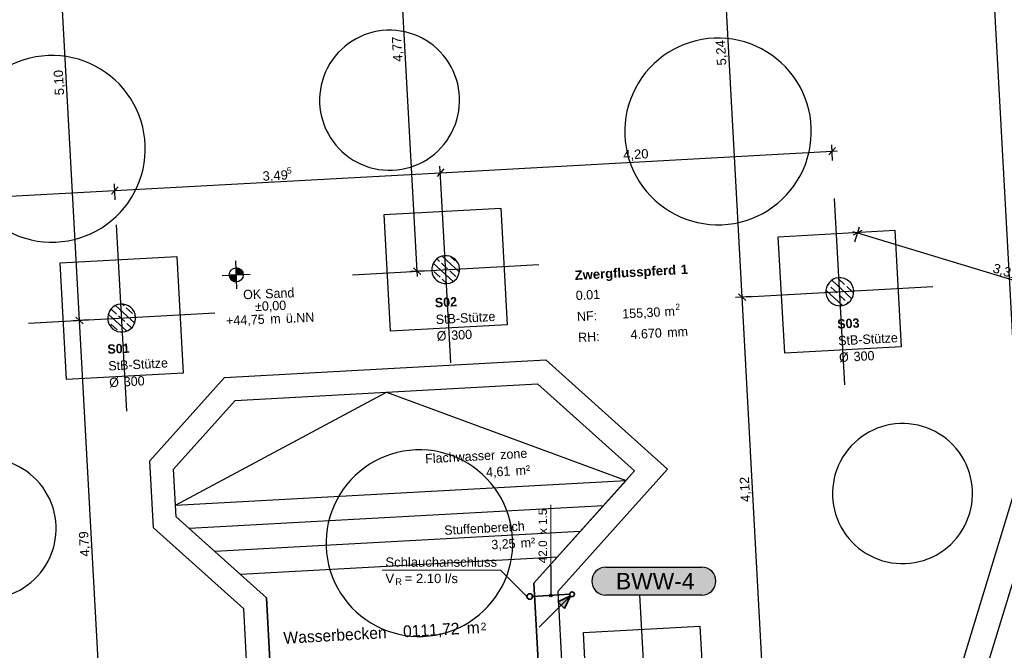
# Model space of a CAD drawing. Extents: x -181 to 1388, y 138 to 979.
# Tile 39 of 82: x 355 to 566, y 609 to 744. Entities that reach past the tile are written whole.
import ezdxf
from ezdxf.lldxf.tags import DXFTag

# ---------------------------------------------------------------- set-up
doc = ezdxf.new("R2010")
doc.units = 0
doc.layers.get('0').update_dxf_attribs({"lineweight": 25})
for name, color, linetype, lineweight, true_color in [('01 Höhen im Gebäude - Basis', 7, 'Continuous', 25, 0x848484), ('01AFU Allgemein Bemaßung', 7, 'Continuous', 25, 0x848484), ('20 Dach Stb-Decke', 7, 'Continuous', 25, 0x848484), ('20 Fundament', 7, 'Continuous', 25, 0x848484), ('20 Räume Innen', 7, 'Continuous', 25, 0x848484), ('20 Stützen', 7, 'Continuous', 25, 0x848484), ('20 Stützen - Beschriftung', 7, 'Continuous', 25, 0x848484), ('20 Wasserbecken', 7, 'Continuous', 25, 0x848484), ('20 Wasserbecken - Beschriftung', 7, 'Continuous', 25, 0x848484), ('A-0', 7, 'Continuous', 25, 0x848484), ('S_Mass', 150, 'Continuous', 25, 0x007fff), ('S_Warmwasser', 1, 'STRICHLINIE2', 35, 0xff0000)]:
    doc.layers.add(name, color=color, linetype=linetype, lineweight=lineweight, true_color=true_color)
doc.layers.add('02 Raster Gebäude', color=7, linetype='Continuous', lineweight=25)
doc.layers.add('S_Beschriftung', color=7, linetype='Continuous', lineweight=25)
doc.styles.get("Standard").update_dxf_attribs({"font": 'arial.ttf'})
tags = doc.linetypes.add('Raster', pattern=[0.2, 0.1, -0.05, 0, -0.05]).pattern_tags.tags
tags[10:11] = [DXFTag(74, 4), DXFTag(75, 0), DXFTag(340, '0'), DXFTag(46, 1.0), DXFTag(50, 0.0), DXFTag(44, 0.0), DXFTag(45, 0.0)]
tags[8:9] = [DXFTag(74, 4), DXFTag(75, 0), DXFTag(340, '0'), DXFTag(46, 1.0), DXFTag(50, 0.0), DXFTag(44, 0.0), DXFTag(45, 0.0)]
tags[6:7] = [DXFTag(74, 4), DXFTag(75, 0), DXFTag(340, '0'), DXFTag(46, 1.0), DXFTag(50, 0.0), DXFTag(44, 0.0), DXFTag(45, 0.0)]
tags[4:5] = [DXFTag(74, 4), DXFTag(75, 0), DXFTag(340, '0'), DXFTag(46, 1.0), DXFTag(50, 0.0), DXFTag(44, 0.0), DXFTag(45, 0.0)]
tags = doc.linetypes.add('Strichlinie eng', pattern=[0.115, 0.075, -0.04]).pattern_tags.tags
tags[6:7] = [DXFTag(74, 4), DXFTag(75, 0), DXFTag(340, '0'), DXFTag(46, 1.0), DXFTag(50, 0.0), DXFTag(44, 0.0), DXFTag(45, 0.0)]
tags[4:5] = [DXFTag(74, 4), DXFTag(75, 0), DXFTag(340, '0'), DXFTag(46, 1.0), DXFTag(50, 0.0), DXFTag(44, 0.0), DXFTag(45, 0.0)]
tags = doc.linetypes.add('STRICHLINIE2', pattern=[9.525, 6.35, -3.175]).pattern_tags.tags
tags[6:7] = [DXFTag(74, 4), DXFTag(75, 0), DXFTag(340, '0'), DXFTag(46, 0.0), DXFTag(50, 0.0), DXFTag(44, 0.0), DXFTag(45, 0.0)]
tags[4:5] = [DXFTag(74, 4), DXFTag(75, 0), DXFTag(340, '0'), DXFTag(46, 0.0), DXFTag(50, 0.0), DXFTag(44, 0.0), DXFTag(45, 0.0)]
tags = doc.linetypes.add('Strichpunktx2', pattern=[2, 1, -0.5, 0, -0.5]).pattern_tags.tags
tags[10:11] = [DXFTag(74, 4), DXFTag(75, 0), DXFTag(340, '0'), DXFTag(46, 1.0), DXFTag(50, 0.0), DXFTag(44, 0.0), DXFTag(45, 0.0)]
tags[8:9] = [DXFTag(74, 4), DXFTag(75, 0), DXFTag(340, '0'), DXFTag(46, 1.0), DXFTag(50, 0.0), DXFTag(44, 0.0), DXFTag(45, 0.0)]
tags[6:7] = [DXFTag(74, 4), DXFTag(75, 0), DXFTag(340, '0'), DXFTag(46, 1.0), DXFTag(50, 0.0), DXFTag(44, 0.0), DXFTag(45, 0.0)]
tags[4:5] = [DXFTag(74, 4), DXFTag(75, 0), DXFTag(340, '0'), DXFTag(46, 1.0), DXFTag(50, 0.0), DXFTag(44, 0.0), DXFTag(45, 0.0)]
tags = doc.linetypes.add('Öffnungslinie Tür Fenster', pattern=[0.115, 0.075, -0.04]).pattern_tags.tags
tags[6:7] = [DXFTag(74, 4), DXFTag(75, 0), DXFTag(340, '0'), DXFTag(46, 1.0), DXFTag(50, 0.0), DXFTag(44, 0.0), DXFTag(45, 0.0)]
tags[4:5] = [DXFTag(74, 4), DXFTag(75, 0), DXFTag(340, '0'), DXFTag(46, 1.0), DXFTag(50, 0.0), DXFTag(44, 0.0), DXFTag(45, 0.0)]

# ---------------------------------------------------------------- blocks, each defined once
blk = doc.blocks.new('Referenz-A07F5V09WF')
at = {"layer": '01 Höhen im Gebäude - Basis', "lineweight": -2}
for p, q in [((401.9, 686.26), (401.66, 692.25)), ((398.78, 689.13), (404.78, 689.38))]:
    blk.add_line(p, q, dxfattribs=at)
blk.add_circle((401.78, 689.25), 1.5, dxfattribs=at)
for points in [[(401.78, 689.25), (401.72, 690.75), (401.78, 690.74)], [(401.78, 689.25), (401.78, 690.74), (402.3, 689.28)], [(402.3, 689.28), (401.78, 690.74), (402.3, 690.66)], [(402.3, 689.28), (402.3, 690.66), (402.8, 689.3)], [(402.8, 689.3), (402.3, 690.66), (402.8, 690.36)], [(402.8, 689.3), (402.8, 690.36), (403.14, 689.31)], [(403.14, 689.31), (402.8, 690.36), (403.14, 689.88)], [(403.14, 689.31), (403.14, 689.88), (403.28, 689.32)], [(400.42, 688.63), (400.28, 689.19), (400.42, 689.2)], [(400.76, 688.15), (400.42, 689.2), (400.76, 689.21)], [(400.42, 688.63), (400.42, 689.2), (400.76, 688.15)], [(401.26, 687.85), (400.76, 689.21), (401.26, 689.23)], [(400.76, 688.15), (400.76, 689.21), (401.26, 687.85)], [(401.78, 687.77), (401.26, 689.23), (401.78, 689.25)], [(401.26, 687.85), (401.26, 689.23), (401.78, 687.77)], [(401.78, 687.77), (401.78, 689.25), (401.84, 687.76)]]:
    blk.add_solid(points, dxfattribs=at)
at = {"layer": '01AFU Allgemein Bemaßung', "lineweight": -2}
for p, q in [((510.16, 684.5), (504.43, 789.12)), ((440.52, 690.05), (435.3, 785.34)), ((368.21, 679.51), (362.64, 781.36)), ((607.52, 771.7), (553.11, 592.25)), ((445.51, 711.15), (529.43, 715.74)), ((528.72, 714.95), (530.14, 716.53)), ((529.54, 713.74), (529.35, 717.14)), ((529.43, 715.74), (530.55, 715.8)), ((375.74, 707.33), (445.51, 711.15)), ((446.22, 711.94), (444.8, 710.36)), ((445.62, 709.15), (445.43, 712.55)), ((288.75, 702.57), (375.74, 707.33)), ((376.45, 708.12), (375.03, 706.54)), ((375.85, 705.33), (375.66, 708.73)), ((533.81, 698.55), (534.89, 698.23)), ((535.83, 698.73), (533.95, 697.73)), ((534.31, 696.31), (535.3, 699.57)), ((534.89, 698.23), (598.31, 679)), ((442.51, 690.16), (439.11, 689.97)), ((439.73, 690.75), (441.31, 689.34)), ((440.58, 688.92), (440.52, 690.05)), ((512.16, 684.61), (508.75, 684.42)), ((509.37, 685.21), (510.95, 683.79)), ((514.66, 602.24), (510.16, 684.5)), ((370.21, 679.62), (366.81, 679.44)), ((367.42, 680.22), (369, 678.8)), ((373.45, 583.89), (368.21, 679.51)), ((576.56, 651.22), (562.84, 605.99))]:
    blk.add_line(p, q, dxfattribs=at)
at = {"layer": '02 Raster Gebäude', "linetype": 'Raster', "lineweight": -2, "ltscale": 56.250004}
blk.add_line((553.97, 933.19), (590.89, 258.55), dxfattribs=at)
at = {"layer": '02 Raster Gebäude', "linetype": 'Strichpunktx2', "lineweight": -2, "ltscale": 56.250004}
for p, q in [((447.74, 670.41), (445.55, 710.35)), ((532.17, 665.68), (529.98, 705.62)), ((378.33, 660.04), (376.14, 699.98)), ((426.68, 689.29), (466.62, 691.48)), ((511.11, 684.55), (551.05, 686.74)), ((357.26, 678.91), (397.2, 681.1)), ((490.41, 580.89), (488.23, 620.83))]:
    blk.add_line(p, q, dxfattribs=at)
at = {"layer": '20 Dach Stb-Decke', "linetype": 'Öffnungslinie Tür Fenster', "lineweight": -2, "ltscale": 56.250004}
for centre, major_axis in [((434.63, 726.67), (-0.61, 14.99)), ((434.63, 726.67), (0.61, -14.99)), ((505, 719.98), (-0.81, 19.98)), ((505, 719.98), (0.81, -19.98)), ((362.29, 716.26), (-0.81, 19.98)), ((362.29, 716.26), (0.81, -19.98)), ((544.53, 642.42), (-0.61, 14.99)), ((544.53, 642.42), (0.61, -14.99)), ((441.02, 631.79), (0.81, -19.98)), ((348.19, 634.91), (0.61, -14.99)), ((441.02, 631.79), (-0.81, 19.98))]:
    blk.add_ellipse(centre, major_axis=major_axis, ratio=1, start_param=0, end_param=3.141593, dxfattribs=at)
at = {"layer": '20 Fundament', "linetype": 'Öffnungslinie Tür Fenster', "lineweight": -2, "ltscale": 56.250004}
for p, q in [((433.48, 702.18), (458.45, 703.55)), ((458.45, 703.55), (459.81, 678.58)), ((434.85, 677.22), (433.48, 702.18)), ((517.91, 697.44), (542.87, 698.81)), ((542.87, 698.81), (544.24, 673.85)), ((519.28, 672.48), (517.91, 697.44)), ((364.07, 691.81), (389.03, 693.17)), ((389.03, 693.17), (390.4, 668.21)), ((365.43, 666.84), (364.07, 691.81)), ((459.81, 678.58), (434.85, 677.22)), ((544.24, 673.85), (519.28, 672.48)), ((390.4, 668.21), (365.43, 666.84)), ((476.16, 612.66), (501.12, 614.02)), ((501.12, 614.02), (502.48, 589.06)), ((477.52, 587.69), (476.16, 612.66))]:
    blk.add_line(p, q, dxfattribs=at)
at = {"layer": '20 Stützen', "lineweight": -2}
for p, q in [((445.31, 692.16), (444.73, 692.69)), ((449.59, 689.84), (445.87, 693.27)), ((448.7, 692.3), (447.76, 693.16)), ((443.68, 690.39), (443.66, 690.41)), ((448.22, 687.84), (443.98, 691.74)), ((445.44, 688.77), (444.12, 689.99)), ((447.07, 690.53), (445.75, 691.75)), ((448.83, 688.9), (447.51, 690.13)), ((449.33, 691.72), (449.14, 691.89)), ((446.92, 687.4), (445.88, 688.36)), ((533.66, 684.14), (529.37, 688.1)), ((532.13, 687.19), (530.8, 688.41)), ((531.67, 682.71), (528.1, 686)), ((528.74, 687.05), (528.54, 687.23)), ((530.5, 685.42), (529.18, 686.64)), ((533.89, 685.56), (532.57, 686.78)), ((528.87, 683.66), (528.71, 683.81)), ((532.27, 683.79), (530.94, 685.01)), ((376.13, 680.86), (374.95, 681.95)), ((380.02, 678.91), (375.91, 682.69)), ((377.75, 682.63), (377.35, 682.99)), ((379.52, 681), (378.19, 682.22)), ((529.45, 683.13), (529.32, 683.25)), ((532.86, 683.24), (532.71, 683.39)), ((378.32, 677.21), (374.36, 680.86)), ((377.89, 679.24), (376.57, 680.46)), ((380.2, 680.37), (379.96, 680.59)), ((374.5, 679.1), (374.34, 679.25)), ((376.26, 677.47), (374.94, 678.69)), ((379.35, 677.89), (378.33, 678.83)), ((376.71, 677.06), (376.71, 677.06)), ((399.24, 667.26), (468.11, 671.03)), ((468.11, 671.03), (494.18, 647.67)), ((383.25, 649.41), (399.24, 667.26)), ((401.58, 662.38), (466.32, 665.92)), ((466.32, 665.92), (487.11, 647.28)), ((388.35, 647.61), (401.58, 662.38)), ((384.03, 635.1), (383.25, 649.41)), ((494.18, 647.67), (470.67, 621.43)), ((388.91, 637.45), (388.35, 647.61)), ((487.11, 647.28), (465.56, 623.23)), ((388.77, 639.96), (485.3, 645.25)), ((480.39, 639.77), (391.73, 634.92)), ((408.27, 620.09), (388.91, 637.45)), ((403.39, 617.75), (384.03, 635.1)), ((475.48, 634.3), (397.2, 630.01)), ((470.57, 628.82), (402.68, 625.1)), ((465.56, 623.23), (466.72, 602.12)), ((470.67, 621.43), (472.86, 581.29)), ((409.43, 598.99), (408.27, 620.09)), ((407.1, 549.98), (403.39, 617.75))]:
    blk.add_line(p, q, dxfattribs=at)
at = {"layer": '20 Stützen', "linetype": 'Strichlinie eng', "lineweight": -2, "ltscale": 56.250004}
for p, q in [((388.77, 639.96), (433.95, 664.15)), ((433.95, 664.15), (485.3, 645.25))]:
    blk.add_line(p, q, dxfattribs=at)
at = {"layer": '20 Stützen', "lineweight": -2}
for centre, major_axis in [((446.65, 690.38), (0.33, 2.98)), ((446.65, 690.38), (2.98, -0.33)), ((446.65, 690.38), (-2.98, 0.33)), ((446.65, 690.38), (-0.33, -2.98)), ((531.08, 685.65), (0.33, 2.98)), ((531.08, 685.65), (2.98, -0.33)), ((531.08, 685.65), (-2.98, 0.33)), ((531.08, 685.65), (-0.33, -2.98)), ((377.23, 680.01), (0.33, 2.98)), ((377.23, 680.01), (2.98, -0.33)), ((377.23, 680.01), (-2.98, 0.33)), ((377.23, 680.01), (-0.33, -2.98))]:
    blk.add_ellipse(centre, major_axis=major_axis, ratio=1, start_param=0, end_param=1.570796, dxfattribs=at)
at = {"layer": 'A-0', "linetype": 'Continuous', "lineweight": -2, "ltscale": 312.5}
for p, q in [((402.3, 690.66), (401.72, 690.75)), ((401.72, 690.75), (401.78, 689.25)), ((402.8, 690.36), (402.3, 690.66)), ((403.14, 689.88), (402.8, 690.36)), ((403.28, 689.32), (403.14, 689.88)), ((401.78, 689.25), (400.28, 689.19)), ((400.28, 689.19), (400.42, 688.63)), ((400.42, 688.63), (400.76, 688.15)), ((400.76, 688.15), (401.26, 687.85)), ((401.26, 687.85), (401.84, 687.76)), ((401.78, 689.25), (403.28, 689.32)), ((401.84, 687.76), (401.78, 689.25)), ((401.58, 662.38), (466.32, 665.92)), ((466.32, 665.92), (487.11, 647.28)), ((388.35, 647.61), (401.58, 662.38)), ((388.91, 637.45), (388.35, 647.61)), ((487.11, 647.28), (481.39, 640.89)), ((388.77, 639.96), (485.3, 645.25)), ((485.3, 645.25), (470.57, 628.82)), ((388.91, 637.45), (388.77, 639.96)), ((481.39, 640.89), (465.56, 623.23)), ((402.68, 625.1), (388.91, 637.45)), ((408.27, 620.09), (388.91, 637.45)), ((470.57, 628.82), (402.68, 625.1)), ((470.57, 628.82), (402.68, 625.1)), ((465.56, 623.23), (470.57, 628.82)), ((402.68, 625.1), (408.27, 620.09)), ((466.72, 602.12), (465.56, 623.23)), ((465.56, 623.23), (466.72, 602.12)), ((408.27, 620.09), (409.43, 598.99)), ((409.43, 598.99), (408.27, 620.09))]:
    blk.add_line(p, q, dxfattribs=at)
for centre, major_axis in [((446.65, 690.38), (0.33, 2.98)), ((446.65, 690.38), (2.98, -0.33)), ((446.65, 690.38), (-2.98, 0.33)), ((446.65, 690.38), (-0.33, -2.98)), ((531.08, 685.65), (0.33, 2.98)), ((531.08, 685.65), (2.98, -0.33)), ((531.08, 685.65), (-2.98, 0.33)), ((531.08, 685.65), (-0.33, -2.98)), ((377.23, 680.01), (0.33, 2.98)), ((377.23, 680.01), (2.98, -0.33)), ((377.23, 680.01), (-2.98, 0.33)), ((377.23, 680.01), (-0.33, -2.98))]:
    blk.add_ellipse(centre, major_axis=major_axis, ratio=1, start_param=0, end_param=1.570796, dxfattribs=at)
at = {"layer": '01 Höhen im Gebäude - Basis', "linetype": 'Continuous', "lineweight": -2, "ltscale": 40.625, "char_height": 2, "attachment_point": 1, "rotation": 2.3212}
for s, insert in [('{\\fCentury Gothic;OK}', (403.22, 686.02)), ('{\\fCentury Gothic;Sand}', (407.93, 686.21)), ('{\\fCentury Gothic;±0,00}', (405.76, 683.5)), ('{\\fCentury Gothic;+44,75}', (399.57, 680.45)), ('{\\fCentury Gothic;m}', (409.02, 680.83)), ('{\\fCentury Gothic;ü.NN}', (412.37, 680.97))]:
    blk.add_mtext(s, dxfattribs=dict(at, insert=insert))
at = {"layer": '01AFU Allgemein Bemaßung', "linetype": 'ByBlock', "lineweight": -2, "ltscale": 40.625, "attachment_point": 1}
for s, insert, char_height, rotation in [('{\\fArial;4,77}', (435.41, 734.85), 2, 93.1332), ('{\\fArial;5,24}', (504.79, 734.05), 2, 93.1332), ('{\\fArial;5,10}', (362.92, 727.67), 2, 93.1332), ('{\\fArial;4,20}', (484.62, 715.94), 2, 3.1332), ('{\\fArial;3,49}', (407.36, 711.41), 2, 3.1332), ('{\\fArial;5}', (412.59, 712.24), 1.32, 3.1332), ('{\\fArial;3,31}', (564.28, 691.77), 2, 343.1324), ('{\\fArial;4,12}', (509.91, 640.53), 2, 93.1332), ('{\\fArial;4,79}', (368.33, 628.85), 2, 93.1332)]:
    blk.add_mtext(s, dxfattribs=dict(at, insert=insert, char_height=char_height, rotation=rotation))
at = {"layer": '20 Räume Innen', "linetype": 'Continuous', "lineweight": -2, "ltscale": 40.625, "attachment_point": 1, "rotation": 3.1332}
for s, insert, char_height in [('{\\fArial|b1|i0;Zwergflusspferd}', (474.24, 690.16), 2), ('{\\fArial|b1|i0;1}', (496.95, 691.4), 2), ('{\\fCentury Gothic;0.01}', (474.47, 685.84), 2), ('{\\fCentury Gothic;NF:}', (474.72, 681.32), 2), ('{\\fCentury Gothic;155,30}', (484.42, 681.89), 2), ('{\\fCentury Gothic;m}', (493.47, 682.38), 2), ('{\\fCentury Gothic;2}', (495.84, 683.05), 1.32), ('{\\fCentury Gothic;4.670}', (486.21, 677.49), 2), ('{\\fCentury Gothic;mm}', (494.05, 677.92), 2), ('{\\fCentury Gothic;RH:}', (474.97, 676.85), 2)]:
    blk.add_mtext(s, dxfattribs=dict(at, insert=insert, char_height=char_height))
at = {"layer": '20 Stützen - Beschriftung', "lineweight": -2, "char_height": 2, "attachment_point": 1, "rotation": 3.1332}
for s, insert in [('{\\fCentury Gothic|b1|i0;S02}', (444.27, 684.28)), ('{\\fCentury Gothic;StB-Stütze}', (444.47, 680.7)), ('{\\fCentury Gothic|b1|i0;S03}', (530.49, 679.72)), ('{\\fCentury Gothic;Ø}', (444.67, 677.14)), ('{\\fCentury Gothic;300}', (447.79, 677.31)), ('{\\fCentury Gothic;StB-Stütze}', (530.69, 676.14)), ('{\\fCentury Gothic|b1|i0;S01}', (374.12, 674.33)), ('{\\fCentury Gothic;300}', (534, 672.75)), ('{\\fCentury Gothic;StB-Stütze}', (374.31, 670.75)), ('{\\fCentury Gothic;Ø}', (530.88, 672.58)), ('{\\fCentury Gothic;Ø}', (374.51, 667.19)), ('{\\fCentury Gothic;300}', (377.63, 667.36))]:
    blk.add_mtext(s, dxfattribs=dict(at, insert=insert))
at = {"layer": '20 Wasserbecken', "linetype": 'Continuous', "lineweight": -2, "ltscale": 40.625, "attachment_point": 1, "rotation": 3.1332}
for s, insert, char_height in [('{\\fCentury Gothic;Wasserbecken}', (411.83, 612.73), 2.5), ('{\\fCentury Gothic;0111,72}', (437.45, 614.13), 2.5), ('{\\fCentury Gothic;m}', (451.08, 614.87), 2.5), ('{\\fCentury Gothic;2}', (454.09, 614.74), 1.65)]:
    blk.add_mtext(s, dxfattribs=dict(at, insert=insert, char_height=char_height))
at = {"layer": '20 Wasserbecken - Beschriftung', "lineweight": -2, "char_height": 2, "attachment_point": 1, "rotation": 3.1332}
for s, insert in [('{\\fCentury Gothic;Flachwasser}', (442.2, 650.88)), ('{\\fCentury Gothic;zone}', (458.27, 651.76)), ('{\\fCentury Gothic;4,61}', (455.25, 647.98)), ('{\\fCentury Gothic;m²}', (461.56, 648.32)), ('{\\fCentury Gothic;Stuffenbereich}', (446.29, 635.55)), ('{\\fCentury Gothic;m²}', (462.65, 632.81)), ('{\\fCentury Gothic;3,25}', (456.37, 632.46))]:
    blk.add_mtext(s, dxfattribs=dict(at, insert=insert))

msp = doc.modelspace()

# ---------------------------------------------------------------- hatches: boundary and pattern name
at = {"layer": 'S_Mass', "true_color": 0xfefefe}
msp.add_hatch(color=7, dxfattribs=at).paths.add_polyline_path([(480.97, 620.66), (501.52, 620.66), (501.76, 620.67), (502.01, 620.7), (502.25, 620.75), (502.49, 620.82), (502.72, 620.91), (502.94, 621.02), (503.16, 621.15), (503.36, 621.29), (503.55, 621.45), (503.72, 621.63), (503.88, 621.82), (504.03, 622.02), (504.15, 622.23), (504.26, 622.45), (504.35, 622.68), (504.42, 622.92), (504.48, 623.17), (504.51, 623.41), (504.52, 623.66), (504.51, 623.91), (504.48, 624.15), (504.42, 624.4), (504.35, 624.63), (504.26, 624.86), (504.15, 625.09), (504.03, 625.3), (503.88, 625.5), (503.72, 625.69), (503.55, 625.87), (503.36, 626.03), (503.16, 626.17), (502.94, 626.3), (502.72, 626.41), (502.49, 626.5), (502.25, 626.57), (502.01, 626.62), (501.76, 626.65), (501.52, 626.66), (480.97, 626.66), (480.73, 626.65), (480.48, 626.62), (480.24, 626.57), (480, 626.5), (479.77, 626.41), (479.55, 626.3), (479.33, 626.17), (479.13, 626.03), (478.94, 625.87), (478.77, 625.69), (478.61, 625.5), (478.46, 625.3), (478.33, 625.09), (478.23, 624.86), (478.14, 624.63), (478.06, 624.4), (478.01, 624.15), (477.98, 623.91), (477.97, 623.66), (477.98, 623.41), (478.01, 623.17), (478.06, 622.92), (478.14, 622.68), (478.23, 622.45), (478.33, 622.23), (478.46, 622.02), (478.61, 621.82), (478.77, 621.63), (478.94, 621.45), (479.13, 621.29), (479.33, 621.15), (479.55, 621.02), (479.77, 620.91), (480, 620.82), (480.24, 620.75), (480.48, 620.7), (480.73, 620.67)])

# ---------------------------------------------------------------- linework, layer by layer
at = {"layer": 'S_Beschriftung', "lineweight": 18}
msp.add_line((433.07, 625.99), (458.42, 625.99), dxfattribs=at)
at = {"layer": 'S_Beschriftung'}
msp.add_line((458.42, 625.99), (464.05, 620.37), dxfattribs=at)
msp.add_circle((458.42, 625.99), 0.01, dxfattribs=at)
at = {"layer": 'S_Mass', "lineweight": 18}
msp.add_line((469.19, 626.89), (469.19, 639.98), dxfattribs=at)
at = {"layer": 'S_Mass'}
for p, q in [((469.19, 626.89), (469.19, 620.61)), ((480.97, 626.66), (501.52, 626.66)), ((501.52, 620.66), (480.97, 620.66))]:
    msp.add_line(p, q, dxfattribs=at)
for centre, radius in [((469.19, 626.89), 0.01), ((469.19, 620.61), 0.3), ((469.19, 620.61), 0.1)]:
    msp.add_circle(centre, radius, dxfattribs=at)
for centre, major_axis in [((480.97, 623.66), (0, 3)), ((501.52, 623.66), (3, 0)), ((480.97, 623.66), (-3, 0)), ((501.52, 623.66), (0, -3))]:
    msp.add_ellipse(centre, major_axis=major_axis, ratio=1, start_param=0, end_param=1.570796, dxfattribs=at)
at = {"layer": 'S_Warmwasser', "ltscale": 0.35}
msp.add_line((473.23, 620.84), (465.25, 620.4), dxfattribs=at)
at = {"layer": 'S_Warmwasser', "linetype": 'Continuous'}
for p, q in [((473.37, 620.51), (466.66, 613.79)), ((470.65, 619.24), (473.37, 620.51)), ((472.11, 617.79), (473.37, 620.51)), ((472.11, 617.79), (470.65, 619.24))]:
    msp.add_line(p, q, dxfattribs=at)
at = {"layer": 'S_Warmwasser', "ltscale": 0.35}
msp.add_circle((464.65, 620.37), 0.6, dxfattribs=at)
at = {"layer": 'S_Warmwasser', "linetype": 'Continuous'}
msp.add_circle((473.73, 620.86), 0.5, dxfattribs=at)
msp.add_solid([(470.65, 619.24), (473.37, 620.51), (472.11, 617.79)], dxfattribs=at)

# ---------------------------------------------------------------- block references
at = {"color": 8, "lineweight": 25, "ltscale": 1250, "true_color": 0x808080}
msp.add_blockref('Referenz-A07F5V09WF', (0, 0), dxfattribs=at)

# ---------------------------------------------------------------- texts
at = {"layer": 'S_Beschriftung', "attachment_point": 1}
for s, insert, char_height in [('{\\fArial;Schlauchanschluss}', (433.74, 628.74), 2), ('{\\fArial;V}', (433.74, 625.24), 2), ('{\\fArial; = 2.10 l/s}', (437.09, 625.24), 2), ('{\\fArial;R}', (435.86, 624.24), 1.4)]:
    msp.add_mtext(s, dxfattribs=dict(at, insert=insert, char_height=char_height))
at = {"layer": 'S_Mass', "char_height": 1.8, "attachment_point": 1, "rotation": 90}
for s, insert in [('{\\fArial;x 1.5}', (466.54, 633.74)), ('{\\fArial;42.0}', (466.54, 627.49))]:
    msp.add_mtext(s, dxfattribs=dict(at, insert=insert))
at = {"layer": 'S_Mass', "insert": (483.13, 625.41), "char_height": 3.5, "attachment_point": 1}
msp.add_mtext('{\\fArial;BWW-4}', dxfattribs=at)

doc.saveas('drawing.dxf')
